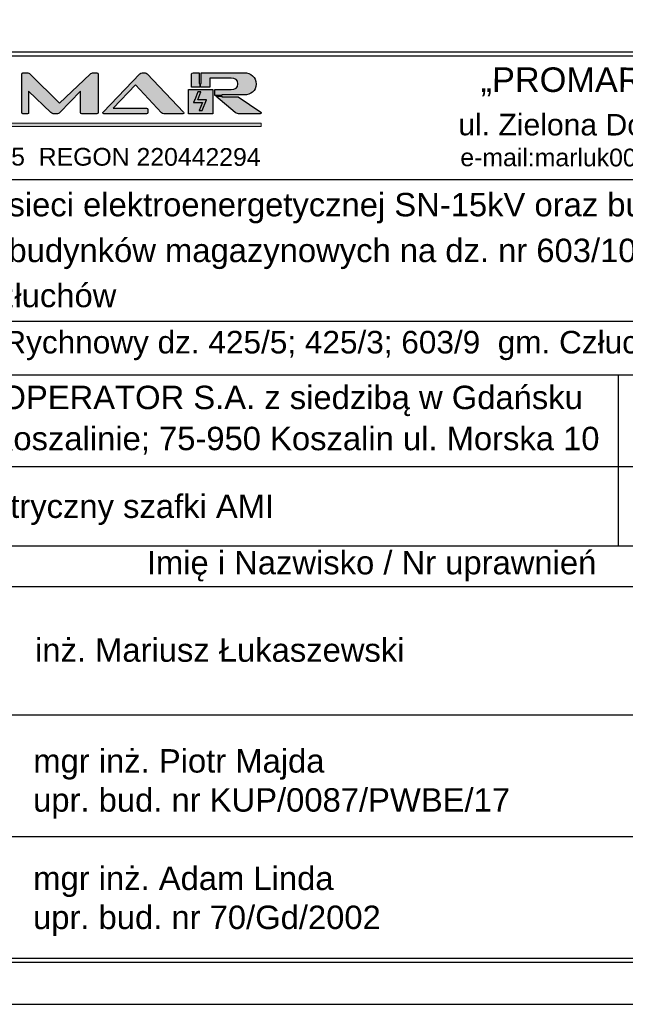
# Model space of a CAD drawing. Header units: millimetres. Extents: x -2674 to -2269, y -551 to -111.
# Tile 3 of 5: x -2397 to -2338, y -398 to -302. Entities that reach past the tile are written whole.
import ezdxf
from ezdxf.enums import TextEntityAlignment as Align

# ---------------------------------------------------------------- set-up
doc = ezdxf.new("R2010")
doc.units = ezdxf.units.MM
doc.layers.add('logo', color=7, linetype='Continuous', lineweight=0)
doc.layers.add('rzutnie', color=3, linetype='Continuous', plot=False)
doc.styles.add('ARIAL', font='arial.ttf', dxfattribs={"height": 25})
doc.styles.get("Standard").update_dxf_attribs({"font": 'arial.ttf'})

# ---------------------------------------------------------------- blocks, each defined once
blk = doc.blocks.new('Block_2')
at = {"layer": 'logo', "true_color": 0xaed800, "transparency": 33554687}
h = blk.add_hatch(color=62, dxfattribs=at)
h.dxf.hatch_style = 2
edge = h.paths.add_edge_path()
edge.add_spline(control_points=[(-2069.6, -128.6), (-2069.7, -128.4), (-2069.9, -128.3), (-2070.1, -128.1), (-2069.9, -128), (-2069.8, -127.8), (-2069.7, -127.7), (-2065.6, -123.3), (-2061.3, -118.7), (-2056.5, -113.5), (-2055.7, -123.3), (-2054.4, -141), (-2054.2, -143.6), (-2054.2, -143.6), (-2054.5, -143.6), (-2054.5, -143.6), (-2056.3, -141.8), (-2065.1, -133.3), (-2069.6, -128.6)], knot_values=[0, 0, 0, 0, 1, 1, 1, 2, 2, 2, 3, 3, 3, 4, 4, 4, 5, 5, 5, 6, 6, 6, 6], degree=3, periodic=0)
edge = h.paths.add_edge_path()
edge.add_spline(control_points=[(-2094.2, -143.6), (-2094.2, -143.6), (-2091.9, -113.5), (-2091.9, -113.5), (-2091.9, -113.5), (-2082.6, -123.5), (-2078.4, -128.1), (-2082.6, -132.4), (-2092, -141.7), (-2093.8, -143.6), (-2093.8, -143.6), (-2094.2, -143.6), (-2094.2, -143.6)], knot_values=[0, 0, 0, 0, 1, 1, 1, 2, 2, 2, 3, 3, 3, 4, 4, 4, 4], degree=3, periodic=1)
edge = h.paths.add_edge_path()
edge.add_spline(control_points=[(-2088.2, -67.2), (-2084.3, -72.6), (-2080.8, -77.2), (-2077.4, -81.9), (-2077.2, -82.3), (-2077.2, -83.1), (-2077.5, -83.5), (-2081.7, -89.2), (-2090.8, -101.5), (-2090.8, -101.5), (-2090.8, -101.5), (-2089.1, -79), (-2088.2, -67.2)], knot_values=[0, 0, 0, 0, 1, 1, 1, 2, 2, 2, 3, 3, 3, 4, 4, 4, 4], degree=3, periodic=0)
edge = h.paths.add_edge_path()
edge.add_spline(control_points=[(-2084.6, -20.2), (-2084.6, -20.2), (-2083.7, -21.7), (-2082.6, -23.7), (-2080.8, -26.8), (-2078.5, -31), (-2077.4, -33), (-2077, -33.7), (-2077, -34.8), (-2077.3, -35.4), (-2078.1, -36.9), (-2079.3, -38.8), (-2080.4, -40.8), (-2083.5, -45.9), (-2087, -51.4), (-2087, -51.4), (-2087, -51.4), (-2084.6, -20.2), (-2084.6, -20.2)], knot_values=[0, 0, 0, 0, 1, 1, 1, 2, 2, 2, 3, 3, 3, 4, 4, 4, 5, 5, 5, 6, 6, 6, 6], degree=3, periodic=1)
edge = h.paths.add_edge_path()
edge.add_spline(control_points=[(-2067.4, -17.9), (-2067.4, -17.9), (-2071.8, -25.7), (-2074.2, -29.9), (-2076.5, -25.8), (-2080.9, -17.9), (-2080.9, -17.9), (-2080.9, -17.9), (-2067.4, -17.9), (-2067.4, -17.9)], knot_values=[0, 0, 0, 0, 1, 1, 1, 2, 2, 2, 3, 3, 3, 3], degree=3, periodic=1)
edge = h.paths.add_edge_path()
edge.add_spline(control_points=[(-2061.3, -51.4), (-2061.3, -51.4), (-2068.9, -39.5), (-2070.7, -36), (-2071.1, -35.2), (-2071.4, -34), (-2071.1, -33.4), (-2069, -29.3), (-2063.8, -20.1), (-2063.8, -20.1), (-2063.8, -20.1), (-2061.3, -51.4), (-2061.3, -51.4)], knot_values=[0, 0, 0, 0, 1, 1, 1, 2, 2, 2, 3, 3, 3, 4, 4, 4, 4], degree=3, periodic=1)
edge = h.paths.add_edge_path()
edge.add_spline(control_points=[(-2086.2, -60.2), (-2084, -56.1), (-2081.8, -52.2), (-2079.5, -48.2), (-2077.8, -45.1), (-2076, -41.9), (-2074.2, -38.7), (-2070, -46), (-2066.2, -52.9), (-2062.1, -60.2), (-2067.5, -60.2), (-2072.8, -60.2), (-2078, -60.2), (-2080.7, -60.2), (-2083.5, -60.2), (-2086.2, -60.2)], knot_values=[0, 0, 0, 0, 1, 1, 1, 2, 2, 2, 3, 3, 3, 4, 4, 4, 5, 5, 5, 5], degree=3, periodic=0)
edge = h.paths.add_edge_path()
edge.add_spline(control_points=[(-2077.5, -64.8), (-2072.9, -64.8), (-2068.4, -64.8), (-2063.7, -64.8), (-2067.2, -69.6), (-2070.5, -74.1), (-2074.2, -79), (-2074.8, -78.2), (-2075.4, -77.3), (-2076, -76.5), (-2078.9, -72.6), (-2081.7, -68.8), (-2084.7, -64.8), (-2082.2, -64.8), (-2079.9, -64.8), (-2077.5, -64.8)], knot_values=[0, 0, 0, 0, 1, 1, 1, 2, 2, 2, 3, 3, 3, 4, 4, 4, 5, 5, 5, 5], degree=3, periodic=0)
edge = h.paths.add_edge_path()
edge.add_spline(control_points=[(-2072.3, -106.6), (-2077.9, -106.6), (-2083.5, -106.6), (-2089.3, -106.6), (-2084.4, -100), (-2079.7, -93.6), (-2074.7, -87), (-2074.5, -86.7), (-2074.4, -86.5), (-2074.2, -86.2), (-2069, -93.1), (-2064.2, -99.7), (-2059.1, -106.6), (-2063.6, -106.6), (-2067.9, -106.6), (-2072.3, -106.6)], knot_values=[0, 0, 0, 0, 1, 1, 1, 2, 2, 2, 3, 3, 3, 4, 4, 4, 5, 5, 5, 5], degree=3, periodic=0)
edge = h.paths.add_edge_path()
edge.add_spline(control_points=[(-2074.2, -124.4), (-2078.4, -120), (-2082.7, -115.4), (-2086.7, -111), (-2081.9, -111), (-2076.8, -111), (-2071.8, -111), (-2068.3, -111), (-2064.8, -111), (-2061.4, -111), (-2064.3, -114.1), (-2067.4, -117.3), (-2070.6, -120.6), (-2071.8, -121.9), (-2073, -123.1), (-2074.2, -124.4)], knot_values=[0, 0, 0, 0, 1, 1, 1, 2, 2, 2, 3, 3, 3, 4, 4, 4, 5, 5, 5, 5], degree=3, periodic=0)
edge = h.paths.add_edge_path()
edge.add_spline(control_points=[(-2067.7, -143.6), (-2067.7, -143.6), (-2085.9, -143.6), (-2085.9, -143.6), (-2082.1, -139.5), (-2078.2, -135.3), (-2074.1, -130.9), (-2072.2, -132.9), (-2070.4, -134.9), (-2068.6, -136.9), (-2066.4, -139.1), (-2064.4, -141.4), (-2062.3, -143.6), (-2062.3, -143.6), (-2067.7, -143.6), (-2067.7, -143.6)], knot_values=[0, 0, 0, 0, 1, 1, 1, 2, 2, 2, 3, 3, 3, 4, 4, 4, 5, 5, 5, 5], degree=3, periodic=1)
edge = h.paths.add_edge_path()
edge.add_spline(control_points=[(-2060.1, -67.2), (-2060.1, -67.2), (-2057.4, -101.5), (-2057.4, -101.5), (-2057.4, -101.5), (-2065.1, -91.2), (-2068.6, -86.5), (-2071.5, -82.6), (-2071.5, -82.6), (-2068.5, -78.6), (-2065.9, -75.1), (-2060.1, -67.2), (-2060.1, -67.2)], knot_values=[0, 0, 0, 0, 1, 1, 1, 2, 2, 2, 3, 3, 3, 4, 4, 4, 4], degree=3, periodic=1)
edge = h.paths.add_edge_path()
edge.add_spline(control_points=[(-2041.9, -143.6), (-2041.9, -143.6), (-2050, -143.6), (-2050, -143.6), (-2051.3, -124.9), (-2052.8, -106.3), (-2054.3, -87.7), (-2056.1, -64), (-2060.3, -12), (-2060.3, -12), (-2060.3, -12), (-2084, -12), (-2084, -12), (-2084, -12), (-2087.6, -12), (-2087.6, -12), (-2087.6, -12), (-2093.3, -78.3), (-2095.6, -107.3), (-2096.5, -119.4), (-2097.5, -131.5), (-2098.4, -143.6), (-2098.4, -143.6), (-2107.8, -143.6), (-2107.8, -143.6), (-2107.8, -143.6), (-2107.8, -151.8), (-2107.8, -151.8), (-2107.8, -151.8), (-2107.5, -151.8), (-2107.5, -151.8), (-2107.5, -151.9), (-2107.5, -151.9), (-2107.5, -151.9), (-2085.2, -151.9), (-2063.1, -151.9), (-2040.8, -151.9), (-2040.8, -151.9), (-2040.8, -151.9), (-2040.8, -151.8), (-2040.8, -151.8), (-906, -151.8), (-906, -151.8), (-906, -151.8), (-906, -143.6), (-906, -143.6), (-906, -143.6), (-2041.9, -143.6), (-2041.9, -143.6)], knot_values=[0, 0, 0, 0, 1, 1, 1, 2, 2, 2, 3, 3, 3, 4, 4, 4, 5, 5, 5, 6, 6, 6, 7, 7, 7, 8, 8, 8, 9, 9, 9, 10, 10, 10, 11, 11, 11, 12, 12, 12, 13, 13, 13, 14, 14, 14, 15, 15, 15, 16, 16, 16, 16], degree=3, periodic=1)
h = blk.add_hatch(color=62, dxfattribs=at)
h.dxf.hatch_style = 2
edge = h.paths.add_edge_path()
edge.add_spline(control_points=[(-1650.1, -57.4), (-1645.4, -57.4), (-1641.6, -60.9), (-1641.6, -65.7), (-1641.6, -70.6), (-1645.4, -74.2), (-1650.1, -74.2), (-1654.8, -74.2), (-1658.5, -70.6), (-1658.5, -65.7), (-1658.5, -60.9), (-1654.8, -57.4), (-1650.1, -57.4)], knot_values=[0, 0, 0, 0, 1, 1, 1, 2, 2, 2, 3, 3, 3, 4, 4, 4, 4], degree=3, periodic=0)
edge = h.paths.add_edge_path()
edge.add_spline(control_points=[(-1600, -57.4), (-1595.3, -57.4), (-1591.5, -60.9), (-1591.5, -65.7), (-1591.5, -70.6), (-1595.3, -74.2), (-1600, -74.2), (-1604.7, -74.2), (-1608.4, -70.6), (-1608.4, -65.7), (-1608.4, -60.9), (-1604.7, -57.4), (-1600, -57.4)], knot_values=[0, 0, 0, 0, 1, 1, 1, 2, 2, 2, 3, 3, 3, 4, 4, 4, 4], degree=3, periodic=0)
edge = h.paths.add_edge_path()
edge.add_spline(control_points=[(-1644.5, -118.7), (-1641, -119.8), (-1637.2, -120.6), (-1633.3, -121.1), (-1633.3, -121.1), (-1633.3, -108.7), (-1633.3, -108.7), (-1633.3, -108.7), (-1616.3, -108.7), (-1616.3, -108.7), (-1616.3, -108.7), (-1616.3, -121.1), (-1616.3, -121.1), (-1612.4, -120.6), (-1608.7, -119.8), (-1605.1, -118.7), (-1581.8, -111.5), (-1566.1, -91.4), (-1566.1, -65.7), (-1566.1, -39.2), (-1583, -18.6), (-1607.8, -12.2), (-1610.5, -11.4), (-1613.4, -10.9), (-1616.3, -10.5), (-1616.3, -10.5), (-1616.3, -22.9), (-1616.3, -22.9), (-1616.3, -22.9), (-1633.3, -22.9), (-1633.3, -22.9), (-1633.3, -22.9), (-1633.3, -10.5), (-1633.3, -10.5), (-1636.3, -10.9), (-1639.1, -11.4), (-1641.9, -12.2), (-1666.7, -18.6), (-1683.6, -39.2), (-1683.6, -65.7), (-1683.6, -91.4), (-1667.9, -111.5), (-1644.5, -118.7)], knot_values=[0, 0, 0, 0, 1, 1, 1, 2, 2, 2, 3, 3, 3, 4, 4, 4, 5, 5, 5, 6, 6, 6, 7, 7, 7, 8, 8, 8, 9, 9, 9, 10, 10, 10, 11, 11, 11, 12, 12, 12, 13, 13, 13, 14, 14, 14, 14], degree=3, periodic=0)
h = blk.add_hatch(color=62, dxfattribs=at)
h.dxf.hatch_style = 2
h.paths.add_polyline_path([(-1066.7, -110.4), (-1058.7, -110.4), (-1047.6, -82.6), (-1070.3, -82.6), (-1062.1, -62), (-1070.1, -62), (-1078.2, -82.4), (-1078.3, -82.4), (-1081.2, -90), (-1058.5, -90)])
at = {"layer": 'logo'}
blk.add_lwpolyline([(-1066.7, -110.4), (-1058.7, -110.4), (-1047.6, -82.6), (-1070.3, -82.6), (-1062.1, -62), (-1070.1, -62), (-1078.2, -82.4), (-1078.3, -82.4), (-1081.2, -90), (-1058.5, -90)], close=True, dxfattribs=at)
for points, knots in [([(-2041.9, -143.6), (-2041.9, -143.6), (-2050, -143.6), (-2050, -143.6), (-2051.3, -124.9), (-2052.8, -106.3), (-2054.3, -87.7), (-2056.1, -64), (-2060.3, -12), (-2060.3, -12), (-2060.3, -12), (-2084, -12), (-2084, -12), (-2084, -12), (-2087.6, -12), (-2087.6, -12), (-2087.6, -12), (-2093.3, -78.3), (-2095.6, -107.3), (-2096.5, -119.4), (-2097.5, -131.5), (-2098.4, -143.6), (-2098.4, -143.6), (-2107.8, -143.6), (-2107.8, -143.6), (-2107.8, -143.6), (-2107.8, -151.8), (-2107.8, -151.8), (-2107.8, -151.8), (-2107.5, -151.8), (-2107.5, -151.8), (-2107.5, -151.9), (-2107.5, -151.9), (-2107.5, -151.9), (-2085.2, -151.9), (-2063.1, -151.9), (-2040.8, -151.9), (-2040.8, -151.9), (-2040.8, -151.9), (-2040.8, -151.8), (-2040.8, -151.8), (-906, -151.8), (-906, -151.8), (-906, -151.8), (-906, -143.6), (-906, -143.6), (-906, -143.6), (-2041.9, -143.6), (-2041.9, -143.6)], [0, 0, 0, 0, 1, 1, 1, 2, 2, 2, 3, 3, 3, 4, 4, 4, 5, 5, 5, 6, 6, 6, 7, 7, 7, 8, 8, 8, 9, 9, 9, 10, 10, 10, 11, 11, 11, 12, 12, 12, 13, 13, 13, 14, 14, 14, 15, 15, 15, 16, 16, 16, 16]), ([(-2084.6, -20.2), (-2084.6, -20.2), (-2083.7, -21.7), (-2082.6, -23.7), (-2080.8, -26.8), (-2078.5, -31), (-2077.4, -33), (-2077, -33.7), (-2077, -34.8), (-2077.3, -35.4), (-2078.1, -36.9), (-2079.3, -38.8), (-2080.4, -40.8), (-2083.5, -45.9), (-2087, -51.4), (-2087, -51.4), (-2087, -51.4), (-2084.6, -20.2), (-2084.6, -20.2)], [0, 0, 0, 0, 1, 1, 1, 2, 2, 2, 3, 3, 3, 4, 4, 4, 5, 5, 5, 6, 6, 6, 6]), ([(-2067.4, -17.9), (-2067.4, -17.9), (-2071.8, -25.7), (-2074.2, -29.9), (-2076.5, -25.8), (-2080.9, -17.9), (-2080.9, -17.9), (-2080.9, -17.9), (-2067.4, -17.9), (-2067.4, -17.9)], [0, 0, 0, 0, 1, 1, 1, 2, 2, 2, 3, 3, 3, 3]), ([(-2061.3, -51.4), (-2061.3, -51.4), (-2068.9, -39.5), (-2070.7, -36), (-2071.1, -35.2), (-2071.4, -34), (-2071.1, -33.4), (-2069, -29.3), (-2063.8, -20.1), (-2063.8, -20.1), (-2063.8, -20.1), (-2061.3, -51.4), (-2061.3, -51.4)], [0, 0, 0, 0, 1, 1, 1, 2, 2, 2, 3, 3, 3, 4, 4, 4, 4]), ([(-1644.5, -118.7), (-1641, -119.8), (-1637.2, -120.6), (-1633.3, -121.1), (-1633.3, -121.1), (-1633.3, -108.7), (-1633.3, -108.7), (-1633.3, -108.7), (-1616.3, -108.7), (-1616.3, -108.7), (-1616.3, -108.7), (-1616.3, -121.1), (-1616.3, -121.1), (-1612.4, -120.6), (-1608.7, -119.8), (-1605.1, -118.7), (-1581.8, -111.5), (-1566.1, -91.4), (-1566.1, -65.7), (-1566.1, -39.2), (-1583, -18.6), (-1607.8, -12.2), (-1610.5, -11.4), (-1613.4, -10.9), (-1616.3, -10.5), (-1616.3, -10.5), (-1616.3, -22.9), (-1616.3, -22.9), (-1616.3, -22.9), (-1633.3, -22.9), (-1633.3, -22.9), (-1633.3, -22.9), (-1633.3, -10.5), (-1633.3, -10.5), (-1636.3, -10.9), (-1639.1, -11.4), (-1641.9, -12.2), (-1666.7, -18.6), (-1683.6, -39.2), (-1683.6, -65.7), (-1683.6, -91.4), (-1667.9, -111.5), (-1644.5, -118.7)], [0, 0, 0, 0, 1, 1, 1, 2, 2, 2, 3, 3, 3, 4, 4, 4, 5, 5, 5, 6, 6, 6, 7, 7, 7, 8, 8, 8, 9, 9, 9, 10, 10, 10, 11, 11, 11, 12, 12, 12, 13, 13, 13, 14, 14, 14, 14]), ([(-2086.2, -60.2), (-2084, -56.1), (-2081.8, -52.2), (-2079.5, -48.2), (-2077.8, -45.1), (-2076, -41.9), (-2074.2, -38.7), (-2070, -46), (-2066.2, -52.9), (-2062.1, -60.2), (-2067.5, -60.2), (-2072.8, -60.2), (-2078, -60.2), (-2080.7, -60.2), (-2083.5, -60.2), (-2086.2, -60.2)], [0, 0, 0, 0, 1, 1, 1, 2, 2, 2, 3, 3, 3, 4, 4, 4, 5, 5, 5, 5]), ([(-2088.2, -67.2), (-2084.3, -72.6), (-2080.8, -77.2), (-2077.4, -81.9), (-2077.2, -82.3), (-2077.2, -83.1), (-2077.5, -83.5), (-2081.7, -89.2), (-2090.8, -101.5), (-2090.8, -101.5), (-2090.8, -101.5), (-2089.1, -79), (-2088.2, -67.2)], [0, 0, 0, 0, 1, 1, 1, 2, 2, 2, 3, 3, 3, 4, 4, 4, 4]), ([(-2077.5, -64.8), (-2072.9, -64.8), (-2068.4, -64.8), (-2063.7, -64.8), (-2067.2, -69.6), (-2070.5, -74.1), (-2074.2, -79), (-2074.8, -78.2), (-2075.4, -77.3), (-2076, -76.5), (-2078.9, -72.6), (-2081.7, -68.8), (-2084.7, -64.8), (-2082.2, -64.8), (-2079.9, -64.8), (-2077.5, -64.8)], [0, 0, 0, 0, 1, 1, 1, 2, 2, 2, 3, 3, 3, 4, 4, 4, 5, 5, 5, 5]), ([(-2060.1, -67.2), (-2060.1, -67.2), (-2057.4, -101.5), (-2057.4, -101.5), (-2057.4, -101.5), (-2065.1, -91.2), (-2068.6, -86.5), (-2071.5, -82.6), (-2071.5, -82.6), (-2068.5, -78.6), (-2065.9, -75.1), (-2060.1, -67.2), (-2060.1, -67.2)], [0, 0, 0, 0, 1, 1, 1, 2, 2, 2, 3, 3, 3, 4, 4, 4, 4]), ([(-1650.1, -57.4), (-1645.4, -57.4), (-1641.6, -60.9), (-1641.6, -65.7), (-1641.6, -70.6), (-1645.4, -74.2), (-1650.1, -74.2), (-1654.8, -74.2), (-1658.5, -70.6), (-1658.5, -65.7), (-1658.5, -60.9), (-1654.8, -57.4), (-1650.1, -57.4)], [0, 0, 0, 0, 1, 1, 1, 2, 2, 2, 3, 3, 3, 4, 4, 4, 4]), ([(-1600, -57.4), (-1595.3, -57.4), (-1591.5, -60.9), (-1591.5, -65.7), (-1591.5, -70.6), (-1595.3, -74.2), (-1600, -74.2), (-1604.7, -74.2), (-1608.4, -70.6), (-1608.4, -65.7), (-1608.4, -60.9), (-1604.7, -57.4), (-1600, -57.4)], [0, 0, 0, 0, 1, 1, 1, 2, 2, 2, 3, 3, 3, 4, 4, 4, 4]), ([(-2072.3, -106.6), (-2077.9, -106.6), (-2083.5, -106.6), (-2089.3, -106.6), (-2084.4, -100), (-2079.7, -93.6), (-2074.7, -87), (-2074.5, -86.7), (-2074.4, -86.5), (-2074.2, -86.2), (-2069, -93.1), (-2064.2, -99.7), (-2059.1, -106.6), (-2063.6, -106.6), (-2067.9, -106.6), (-2072.3, -106.6)], [0, 0, 0, 0, 1, 1, 1, 2, 2, 2, 3, 3, 3, 4, 4, 4, 5, 5, 5, 5]), ([(-2094.2, -143.6), (-2094.2, -143.6), (-2091.9, -113.5), (-2091.9, -113.5), (-2091.9, -113.5), (-2082.6, -123.5), (-2078.4, -128.1), (-2082.6, -132.4), (-2092, -141.7), (-2093.8, -143.6), (-2093.8, -143.6), (-2094.2, -143.6), (-2094.2, -143.6)], [0, 0, 0, 0, 1, 1, 1, 2, 2, 2, 3, 3, 3, 4, 4, 4, 4]), ([(-2074.2, -124.4), (-2078.4, -120), (-2082.7, -115.4), (-2086.7, -111), (-2081.9, -111), (-2076.8, -111), (-2071.8, -111), (-2068.3, -111), (-2064.8, -111), (-2061.4, -111), (-2064.3, -114.1), (-2067.4, -117.3), (-2070.6, -120.6), (-2071.8, -121.9), (-2073, -123.1), (-2074.2, -124.4)], [0, 0, 0, 0, 1, 1, 1, 2, 2, 2, 3, 3, 3, 4, 4, 4, 5, 5, 5, 5]), ([(-2069.6, -128.6), (-2069.7, -128.4), (-2069.9, -128.3), (-2070.1, -128.1), (-2069.9, -128), (-2069.8, -127.8), (-2069.7, -127.7), (-2065.6, -123.3), (-2061.3, -118.7), (-2056.5, -113.5), (-2055.7, -123.3), (-2054.4, -141), (-2054.2, -143.6), (-2054.2, -143.6), (-2054.5, -143.6), (-2054.5, -143.6), (-2056.3, -141.8), (-2065.1, -133.3), (-2069.6, -128.6)], [0, 0, 0, 0, 1, 1, 1, 2, 2, 2, 3, 3, 3, 4, 4, 4, 5, 5, 5, 6, 6, 6, 6]), ([(-2067.7, -143.6), (-2067.7, -143.6), (-2085.9, -143.6), (-2085.9, -143.6), (-2082.1, -139.5), (-2078.2, -135.3), (-2074.1, -130.9), (-2072.2, -132.9), (-2070.4, -134.9), (-2068.6, -136.9), (-2066.4, -139.1), (-2064.4, -141.4), (-2062.3, -143.6), (-2062.3, -143.6), (-2067.7, -143.6), (-2067.7, -143.6)], [0, 0, 0, 0, 1, 1, 1, 2, 2, 2, 3, 3, 3, 4, 4, 4, 5, 5, 5, 5])]:
    blk.add_open_spline(points, degree=3, knots=knots, dxfattribs=at)

msp = doc.modelspace()

# ---------------------------------------------------------------- hatches: boundary and pattern name
at = {"true_color": 0x151616, "transparency": 33554687}
h = msp.add_hatch(color=250, dxfattribs=at)
h.dxf.hatch_style = 2
edge = h.paths.add_edge_path()
edge.add_spline(control_points=[(-2389.3, -307.389), (-2389.3, -307.389), (-2389.629, -307.389), (-2389.629, -307.389), (-2389.747, -307.389), (-2389.864, -307.424), (-2389.964, -307.518), (-2389.964, -307.518), (-2392.949, -310.357), (-2392.949, -310.357), (-2392.949, -310.357), (-2395.793, -307.518), (-2395.793, -307.518), (-2395.887, -307.43), (-2395.993, -307.389), (-2396.098, -307.389), (-2396.098, -307.389), (-2396.498, -307.389), (-2396.498, -307.389), (-2396.574, -307.389), (-2396.615, -307.43), (-2396.615, -307.513), (-2396.615, -307.513), (-2396.615, -311.279), (-2396.615, -311.279), (-2396.615, -311.355), (-2396.58, -311.397), (-2396.498, -311.397), (-2396.498, -311.397), (-2396.063, -311.397), (-2396.063, -311.397), (-2395.987, -311.397), (-2395.946, -311.355), (-2395.946, -311.279), (-2395.946, -311.279), (-2395.946, -309.199), (-2395.946, -309.199), (-2395.946, -309.199), (-2393.772, -311.279), (-2393.772, -311.279), (-2393.672, -311.373), (-2393.566, -311.397), (-2393.472, -311.397), (-2393.472, -311.397), (-2393.196, -311.397), (-2393.196, -311.397), (-2393.102, -311.397), (-2392.996, -311.373), (-2392.908, -311.279), (-2392.908, -311.279), (-2390.892, -309.199), (-2390.892, -309.199), (-2390.892, -309.199), (-2390.892, -311.279), (-2390.892, -311.279), (-2390.892, -311.355), (-2390.851, -311.397), (-2390.769, -311.397), (-2390.769, -311.397), (-2389.3, -311.397), (-2389.3, -311.397), (-2389.212, -311.397), (-2389.171, -311.355), (-2389.171, -311.279), (-2389.171, -311.279), (-2389.171, -307.513), (-2389.171, -307.513), (-2389.171, -307.43), (-2389.212, -307.389), (-2389.3, -307.389)], knot_values=[0, 0, 0, 0, 1, 1, 1, 2, 2, 2, 3, 3, 3, 4, 4, 4, 5, 5, 5, 6, 6, 6, 7, 7, 7, 8, 8, 8, 9, 9, 9, 10, 10, 10, 11, 11, 11, 12, 12, 12, 13, 13, 13, 14, 14, 14, 15, 15, 15, 16, 16, 16, 17, 17, 17, 18, 18, 18, 19, 19, 19, 20, 20, 20, 21, 21, 21, 22, 22, 22, 23, 23, 23, 23], degree=3, periodic=0)
h = msp.add_hatch(color=250, dxfattribs=at)
h.dxf.hatch_style = 2
edge = h.paths.add_edge_path()
edge.add_spline(control_points=[(-2384.384, -307.489), (-2384.448, -307.424), (-2384.513, -307.389), (-2384.607, -307.389), (-2384.607, -307.389), (-2384.895, -307.389), (-2384.895, -307.389), (-2384.977, -307.389), (-2385.048, -307.424), (-2385.112, -307.489), (-2385.112, -307.489), (-2388.685, -311.22), (-2388.685, -311.22), (-2388.72, -311.25), (-2388.726, -311.285), (-2388.726, -311.308), (-2388.726, -311.361), (-2388.685, -311.397), (-2388.626, -311.397), (-2388.626, -311.397), (-2384.454, -311.397), (-2384.454, -311.397), (-2384.372, -311.397), (-2384.331, -311.355), (-2384.331, -311.279), (-2384.331, -311.279), (-2384.331, -310.979), (-2384.331, -310.979), (-2384.331, -310.891), (-2384.372, -310.85), (-2384.454, -310.85), (-2384.454, -310.85), (-2387.698, -310.85), (-2387.698, -310.85), (-2387.698, -310.85), (-2385.541, -308.564), (-2385.541, -308.564), (-2385.541, -308.564), (-2383.003, -311.297), (-2383.003, -311.297), (-2382.938, -311.367), (-2382.868, -311.397), (-2382.762, -311.397), (-2382.762, -311.397), (-2380.905, -311.397), (-2380.905, -311.397), (-2380.835, -311.397), (-2380.799, -311.367), (-2380.799, -311.326), (-2380.799, -311.297), (-2380.811, -311.267), (-2380.841, -311.232), (-2380.841, -311.232), (-2384.384, -307.489), (-2384.384, -307.489)], knot_values=[0, 0, 0, 0, 1, 1, 1, 2, 2, 2, 3, 3, 3, 4, 4, 4, 5, 5, 5, 6, 6, 6, 7, 7, 7, 8, 8, 8, 9, 9, 9, 10, 10, 10, 11, 11, 11, 12, 12, 12, 13, 13, 13, 14, 14, 14, 15, 15, 15, 16, 16, 16, 17, 17, 17, 18, 18, 18, 18], degree=3, periodic=0)
h = msp.add_hatch(color=250, dxfattribs=at)
h.dxf.hatch_style = 2
edge = h.paths.add_edge_path()
edge.add_spline(control_points=[(-2379.258, -308.737), (-2379.258, -308.737), (-2379.258, -308.447), (-2379.258, -308.447), (-2379.258, -308.447), (-2379.317, -308.447), (-2379.317, -308.447), (-2379.317, -308.447), (-2379.317, -308.235), (-2379.317, -308.235), (-2379.317, -308.235), (-2379.317, -307.389), (-2379.317, -307.389), (-2379.317, -307.389), (-2379.922, -307.389), (-2379.922, -307.389), (-2380.027, -307.389), (-2380.074, -307.442), (-2380.074, -307.542), (-2380.074, -307.542), (-2380.074, -308.798), (-2380.074, -308.798), (-2380.074, -308.798), (-2379.258, -308.798), (-2379.258, -308.798), (-2379.258, -308.798), (-2379.258, -308.737), (-2379.258, -308.737)], knot_values=[0, 0, 0, 0, 1, 1, 1, 2, 2, 2, 3, 3, 3, 4, 4, 4, 5, 5, 5, 6, 6, 6, 7, 7, 7, 8, 8, 8, 9, 9, 9, 9], degree=3, periodic=1)
h = msp.add_hatch(color=250, dxfattribs=at)
h.dxf.hatch_style = 2
edge = h.paths.add_edge_path()
edge.add_spline(control_points=[(-2377.13, -309.546), (-2377.13, -309.546), (-2375.796, -309.546), (-2375.796, -309.546), (-2375.796, -309.546), (-2375.797, -309.546), (-2375.797, -309.546), (-2375.797, -309.546), (-2374.98, -309.546), (-2374.98, -309.546), (-2374.293, -309.546), (-2373.781, -309.175), (-2373.781, -308.488), (-2373.781, -307.795), (-2374.293, -307.389), (-2374.98, -307.389), (-2374.98, -307.389), (-2379.142, -307.389), (-2379.142, -307.389), (-2379.142, -307.389), (-2379.142, -308.235), (-2379.142, -308.235), (-2379.142, -308.235), (-2379.142, -308.447), (-2379.142, -308.447), (-2379.142, -308.447), (-2379.201, -308.447), (-2379.201, -308.447), (-2379.201, -308.447), (-2379.201, -308.737), (-2379.201, -308.737), (-2379.201, -308.737), (-2379.201, -308.798), (-2379.201, -308.798), (-2379.201, -308.798), (-2378.3, -308.798), (-2378.3, -308.798), (-2378.3, -308.798), (-2378.3, -307.93), (-2378.3, -307.93), (-2378.3, -307.93), (-2376.22, -307.93), (-2376.22, -307.93), (-2375.803, -307.93), (-2375.562, -308.065), (-2375.562, -308.464), (-2375.562, -308.87), (-2375.803, -309.017), (-2376.214, -309.017), (-2376.214, -309.017), (-2377.783, -309.017), (-2377.783, -309.017), (-2377.785, -309.017), (-2377.786, -309.017), (-2377.787, -309.017), (-2377.787, -309.017), (-2377.787, -309.02), (-2377.787, -309.02), (-2377.787, -309.02), (-2377.787, -309.601), (-2377.787, -309.601), (-2377.786, -309.602), (-2377.785, -309.604), (-2377.783, -309.605), (-2377.783, -309.605), (-2377.13, -309.605), (-2377.13, -309.605), (-2377.13, -309.605), (-2377.13, -309.546), (-2377.13, -309.546)], knot_values=[0, 0, 0, 0, 1, 1, 1, 2, 2, 2, 3, 3, 3, 4, 4, 4, 5, 5, 5, 6, 6, 6, 7, 7, 7, 8, 8, 8, 9, 9, 9, 10, 10, 10, 11, 11, 11, 12, 12, 12, 13, 13, 13, 14, 14, 14, 15, 15, 15, 16, 16, 16, 17, 17, 17, 18, 18, 18, 19, 19, 19, 20, 20, 20, 21, 21, 21, 22, 22, 22, 23, 23, 23, 23], degree=3, periodic=1)
h = msp.add_hatch(color=250, dxfattribs=at)
h.dxf.hatch_style = 2
edge = h.paths.add_edge_path()
edge.add_spline(control_points=[(-2379.758, -310.012), (-2379.758, -310.012), (-2379.757, -310.013), (-2379.757, -310.013), (-2379.757, -310.013), (-2379.451, -309.248), (-2379.451, -309.248), (-2379.451, -309.248), (-2379.151, -309.248), (-2379.151, -309.248), (-2379.151, -309.248), (-2379.46, -310.02), (-2379.46, -310.02), (-2379.46, -310.02), (-2378.606, -310.02), (-2378.606, -310.02), (-2378.606, -310.02), (-2379.025, -311.064), (-2379.025, -311.064), (-2379.025, -311.064), (-2379.324, -311.064), (-2379.324, -311.064), (-2379.324, -311.064), (-2379.018, -310.298), (-2379.018, -310.298), (-2379.018, -310.298), (-2379.868, -310.298), (-2379.868, -310.298), (-2379.868, -310.298), (-2379.758, -310.012), (-2379.758, -310.012)], knot_values=[0, 0, 0, 0, 1, 1, 1, 2, 2, 2, 3, 3, 3, 4, 4, 4, 5, 5, 5, 6, 6, 6, 7, 7, 7, 8, 8, 8, 9, 9, 9, 10, 10, 10, 10], degree=3, periodic=1)
edge = h.paths.add_edge_path()
edge.add_spline(control_points=[(-2380.382, -311.393), (-2380.382, -311.393), (-2378.009, -311.393), (-2378.009, -311.393), (-2378.009, -311.393), (-2378.009, -309.02), (-2378.009, -309.02), (-2378.009, -309.02), (-2380.382, -309.02), (-2380.382, -309.02), (-2380.382, -309.02), (-2380.382, -311.393), (-2380.382, -311.393)], knot_values=[0, 0, 0, 0, 1, 1, 1, 2, 2, 2, 3, 3, 3, 4, 4, 4, 4], degree=3, periodic=1)
h = msp.add_hatch(color=250, dxfattribs=at)
h.dxf.hatch_style = 2
edge = h.paths.add_edge_path()
edge.add_spline(control_points=[(-2373.329, -311.238), (-2373.329, -311.238), (-2375.541, -309.721), (-2375.541, -309.721), (-2375.541, -309.721), (-2377.13, -309.721), (-2377.13, -309.721), (-2377.13, -309.721), (-2377.13, -309.662), (-2377.13, -309.662), (-2377.13, -309.662), (-2377.717, -309.662), (-2377.717, -309.662), (-2377.717, -309.662), (-2375.833, -311.267), (-2375.833, -311.267), (-2375.681, -311.379), (-2375.551, -311.397), (-2375.334, -311.397), (-2375.334, -311.397), (-2373.376, -311.397), (-2373.376, -311.397), (-2373.311, -311.397), (-2373.288, -311.355), (-2373.288, -311.32), (-2373.288, -311.297), (-2373.305, -311.261), (-2373.329, -311.238)], knot_values=[0, 0, 0, 0, 1, 1, 1, 2, 2, 2, 3, 3, 3, 4, 4, 4, 5, 5, 5, 6, 6, 6, 7, 7, 7, 8, 8, 8, 9, 9, 9, 9], degree=3, periodic=0)

# ---------------------------------------------------------------- linework, layer by layer
at = {"color": 7}
for p, q in [((-2427.372, -305.353), (-2272.458, -305.353)), ((-2427.372, -305.353), (-2272.458, -305.353)), ((-2426.997, -305.734), (-2272.836, -305.734)), ((-2426.997, -317.798), (-2272.838, -317.798)), ((-2426.997, -331.607), (-2272.839, -331.607)), ((-2426.997, -336.838), (-2272.84, -336.838)), ((-2338.498, -336.838), (-2338.498, -353.522)), ((-2426.997, -345.785), (-2272.843, -345.785)), ((-2427.088, -353.522), (-2272.842, -353.522)), ((-2426.997, -353.522), (-2272.841, -353.522)), ((-2427.088, -357.489), (-2272.842, -357.489)), ((-2427.088, -369.98), (-2272.844, -369.98)), ((-2426.997, -381.854), (-2272.845, -381.854)), ((-2427.377, -394.11), (-2272.467, -394.11)), ((-2426.996, -393.729), (-2272.846, -393.729))]:
    msp.add_line(p, q, dxfattribs=at)
for points, knots in [([(-2389.3, -307.389), (-2389.3, -307.389), (-2389.629, -307.389), (-2389.629, -307.389), (-2389.747, -307.389), (-2389.864, -307.424), (-2389.964, -307.518), (-2389.964, -307.518), (-2392.949, -310.357), (-2392.949, -310.357), (-2392.949, -310.357), (-2395.793, -307.518), (-2395.793, -307.518), (-2395.887, -307.43), (-2395.993, -307.389), (-2396.098, -307.389), (-2396.098, -307.389), (-2396.498, -307.389), (-2396.498, -307.389), (-2396.574, -307.389), (-2396.615, -307.43), (-2396.615, -307.513), (-2396.615, -307.513), (-2396.615, -311.279), (-2396.615, -311.279), (-2396.615, -311.355), (-2396.58, -311.397), (-2396.498, -311.397), (-2396.498, -311.397), (-2396.063, -311.397), (-2396.063, -311.397), (-2395.987, -311.397), (-2395.946, -311.355), (-2395.946, -311.279), (-2395.946, -311.279), (-2395.946, -309.199), (-2395.946, -309.199), (-2395.946, -309.199), (-2393.772, -311.279), (-2393.772, -311.279), (-2393.672, -311.373), (-2393.566, -311.397), (-2393.472, -311.397), (-2393.472, -311.397), (-2393.196, -311.397), (-2393.196, -311.397), (-2393.102, -311.397), (-2392.996, -311.373), (-2392.908, -311.279), (-2392.908, -311.279), (-2390.892, -309.199), (-2390.892, -309.199), (-2390.892, -309.199), (-2390.892, -311.279), (-2390.892, -311.279), (-2390.892, -311.355), (-2390.851, -311.397), (-2390.769, -311.397), (-2390.769, -311.397), (-2389.3, -311.397), (-2389.3, -311.397), (-2389.212, -311.397), (-2389.171, -311.355), (-2389.171, -311.279), (-2389.171, -311.279), (-2389.171, -307.513), (-2389.171, -307.513), (-2389.171, -307.43), (-2389.212, -307.389), (-2389.3, -307.389)], [0, 0, 0, 0, 1, 1, 1, 2, 2, 2, 3, 3, 3, 4, 4, 4, 5, 5, 5, 6, 6, 6, 7, 7, 7, 8, 8, 8, 9, 9, 9, 10, 10, 10, 11, 11, 11, 12, 12, 12, 13, 13, 13, 14, 14, 14, 15, 15, 15, 16, 16, 16, 17, 17, 17, 18, 18, 18, 19, 19, 19, 20, 20, 20, 21, 21, 21, 22, 22, 22, 23, 23, 23, 23]), ([(-2384.384, -307.489), (-2384.448, -307.424), (-2384.513, -307.389), (-2384.607, -307.389), (-2384.607, -307.389), (-2384.895, -307.389), (-2384.895, -307.389), (-2384.977, -307.389), (-2385.048, -307.424), (-2385.112, -307.489), (-2385.112, -307.489), (-2388.685, -311.22), (-2388.685, -311.22), (-2388.72, -311.25), (-2388.726, -311.285), (-2388.726, -311.308), (-2388.726, -311.361), (-2388.685, -311.397), (-2388.626, -311.397), (-2388.626, -311.397), (-2384.454, -311.397), (-2384.454, -311.397), (-2384.372, -311.397), (-2384.331, -311.355), (-2384.331, -311.279), (-2384.331, -311.279), (-2384.331, -310.979), (-2384.331, -310.979), (-2384.331, -310.891), (-2384.372, -310.85), (-2384.454, -310.85), (-2384.454, -310.85), (-2387.698, -310.85), (-2387.698, -310.85), (-2387.698, -310.85), (-2385.541, -308.564), (-2385.541, -308.564), (-2385.541, -308.564), (-2383.003, -311.297), (-2383.003, -311.297), (-2382.938, -311.367), (-2382.868, -311.397), (-2382.762, -311.397), (-2382.762, -311.397), (-2380.905, -311.397), (-2380.905, -311.397), (-2380.835, -311.397), (-2380.799, -311.367), (-2380.799, -311.326), (-2380.799, -311.297), (-2380.811, -311.267), (-2380.841, -311.232), (-2380.841, -311.232), (-2384.384, -307.489), (-2384.384, -307.489)], [0, 0, 0, 0, 1, 1, 1, 2, 2, 2, 3, 3, 3, 4, 4, 4, 5, 5, 5, 6, 6, 6, 7, 7, 7, 8, 8, 8, 9, 9, 9, 10, 10, 10, 11, 11, 11, 12, 12, 12, 13, 13, 13, 14, 14, 14, 15, 15, 15, 16, 16, 16, 17, 17, 17, 18, 18, 18, 18]), ([(-2379.258, -308.737), (-2379.258, -308.737), (-2379.258, -308.447), (-2379.258, -308.447), (-2379.258, -308.447), (-2379.317, -308.447), (-2379.317, -308.447), (-2379.317, -308.447), (-2379.317, -308.235), (-2379.317, -308.235), (-2379.317, -308.235), (-2379.317, -307.389), (-2379.317, -307.389), (-2379.317, -307.389), (-2379.922, -307.389), (-2379.922, -307.389), (-2380.027, -307.389), (-2380.074, -307.442), (-2380.074, -307.542), (-2380.074, -307.542), (-2380.074, -308.798), (-2380.074, -308.798), (-2380.074, -308.798), (-2379.258, -308.798), (-2379.258, -308.798), (-2379.258, -308.798), (-2379.258, -308.737), (-2379.258, -308.737)], [0, 0, 0, 0, 1, 1, 1, 2, 2, 2, 3, 3, 3, 4, 4, 4, 5, 5, 5, 6, 6, 6, 7, 7, 7, 8, 8, 8, 9, 9, 9, 9]), ([(-2377.13, -309.546), (-2377.13, -309.546), (-2375.796, -309.546), (-2375.796, -309.546), (-2375.796, -309.546), (-2375.797, -309.546), (-2375.797, -309.546), (-2375.797, -309.546), (-2374.98, -309.546), (-2374.98, -309.546), (-2374.293, -309.546), (-2373.781, -309.175), (-2373.781, -308.488), (-2373.781, -307.795), (-2374.293, -307.389), (-2374.98, -307.389), (-2374.98, -307.389), (-2379.142, -307.389), (-2379.142, -307.389), (-2379.142, -307.389), (-2379.142, -308.235), (-2379.142, -308.235), (-2379.142, -308.235), (-2379.142, -308.447), (-2379.142, -308.447), (-2379.142, -308.447), (-2379.201, -308.447), (-2379.201, -308.447), (-2379.201, -308.447), (-2379.201, -308.737), (-2379.201, -308.737), (-2379.201, -308.737), (-2379.201, -308.798), (-2379.201, -308.798), (-2379.201, -308.798), (-2378.3, -308.798), (-2378.3, -308.798), (-2378.3, -308.798), (-2378.3, -307.93), (-2378.3, -307.93), (-2378.3, -307.93), (-2376.22, -307.93), (-2376.22, -307.93), (-2375.803, -307.93), (-2375.562, -308.065), (-2375.562, -308.464), (-2375.562, -308.87), (-2375.803, -309.017), (-2376.214, -309.017), (-2376.214, -309.017), (-2377.783, -309.017), (-2377.783, -309.017), (-2377.785, -309.017), (-2377.786, -309.017), (-2377.787, -309.017), (-2377.787, -309.017), (-2377.787, -309.02), (-2377.787, -309.02), (-2377.787, -309.02), (-2377.787, -309.601), (-2377.787, -309.601), (-2377.786, -309.602), (-2377.785, -309.604), (-2377.783, -309.605), (-2377.783, -309.605), (-2377.13, -309.605), (-2377.13, -309.605), (-2377.13, -309.605), (-2377.13, -309.546), (-2377.13, -309.546)], [0, 0, 0, 0, 1, 1, 1, 2, 2, 2, 3, 3, 3, 4, 4, 4, 5, 5, 5, 6, 6, 6, 7, 7, 7, 8, 8, 8, 9, 9, 9, 10, 10, 10, 11, 11, 11, 12, 12, 12, 13, 13, 13, 14, 14, 14, 15, 15, 15, 16, 16, 16, 17, 17, 17, 18, 18, 18, 19, 19, 19, 20, 20, 20, 21, 21, 21, 22, 22, 22, 23, 23, 23, 23]), ([(-2380.382, -311.393), (-2380.382, -311.393), (-2378.009, -311.393), (-2378.009, -311.393), (-2378.009, -311.393), (-2378.009, -309.02), (-2378.009, -309.02), (-2378.009, -309.02), (-2380.382, -309.02), (-2380.382, -309.02), (-2380.382, -309.02), (-2380.382, -311.393), (-2380.382, -311.393)], [0, 0, 0, 0, 1, 1, 1, 2, 2, 2, 3, 3, 3, 4, 4, 4, 4]), ([(-2379.758, -310.012), (-2379.758, -310.012), (-2379.757, -310.013), (-2379.757, -310.013), (-2379.757, -310.013), (-2379.451, -309.248), (-2379.451, -309.248), (-2379.451, -309.248), (-2379.151, -309.248), (-2379.151, -309.248), (-2379.151, -309.248), (-2379.46, -310.02), (-2379.46, -310.02), (-2379.46, -310.02), (-2378.606, -310.02), (-2378.606, -310.02), (-2378.606, -310.02), (-2379.025, -311.064), (-2379.025, -311.064), (-2379.025, -311.064), (-2379.324, -311.064), (-2379.324, -311.064), (-2379.324, -311.064), (-2379.018, -310.298), (-2379.018, -310.298), (-2379.018, -310.298), (-2379.868, -310.298), (-2379.868, -310.298), (-2379.868, -310.298), (-2379.758, -310.012), (-2379.758, -310.012)], [0, 0, 0, 0, 1, 1, 1, 2, 2, 2, 3, 3, 3, 4, 4, 4, 5, 5, 5, 6, 6, 6, 7, 7, 7, 8, 8, 8, 9, 9, 9, 10, 10, 10, 10]), ([(-2373.329, -311.238), (-2373.329, -311.238), (-2375.541, -309.721), (-2375.541, -309.721), (-2375.541, -309.721), (-2377.13, -309.721), (-2377.13, -309.721), (-2377.13, -309.721), (-2377.13, -309.662), (-2377.13, -309.662), (-2377.13, -309.662), (-2377.717, -309.662), (-2377.717, -309.662), (-2377.717, -309.662), (-2375.833, -311.267), (-2375.833, -311.267), (-2375.681, -311.379), (-2375.551, -311.397), (-2375.334, -311.397), (-2375.334, -311.397), (-2373.376, -311.397), (-2373.376, -311.397), (-2373.311, -311.397), (-2373.288, -311.355), (-2373.288, -311.32), (-2373.288, -311.297), (-2373.305, -311.261), (-2373.329, -311.238)], [0, 0, 0, 0, 1, 1, 1, 2, 2, 2, 3, 3, 3, 4, 4, 4, 5, 5, 5, 6, 6, 6, 7, 7, 7, 8, 8, 8, 9, 9, 9, 9])]:
    msp.add_open_spline(points, degree=3, knots=knots)
at = {"layer": 'rzutnie'}
msp.add_lwpolyline([(-2658.741, -111.217), (-2658.741, -398.217), (-2268.741, -398.217), (-2268.741, -111.217)], close=True, dxfattribs=at)

# ---------------------------------------------------------------- block references
at = {"xscale": 0.03750000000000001, "yscale": 0.03750000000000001, "zscale": 0.03750000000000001}
msp.add_blockref('Block_2', (-2339.323, -306.922), dxfattribs=at)

# ---------------------------------------------------------------- texts
at = {"color": 7, "style": 'ARIAL'}
for s, height, p in [('„PROMAR” Mariusz Łukaszewski', 2.39341, (-2327.202, -309.284)), ('ul. Zielona Dolina 2D, 77-320 Przechlewo', 2.1, (-2327.099, -313.523)), ('NIP 843-15-61-635  REGON 220442294                             e-mail:marluk007@vp.pl', 1.72947, (-2372.327, -316.471))]:
    msp.add_text(s, height=height, rotation=359.92104, dxfattribs=at).set_placement(p, align=Align.CENTER)
for s, p in [('Obiekt: Rozbudowa sieci elektroenergetycznej SN-15kV oraz budowa sieci nn-0,4 kV', (-2426.647, -321.389)), ('w celu przyłączenia budynków magazynowych na dz. nr 603/10 w miejscowości  ', (-2426.465, -325.851)), ('Rychnowy gmina Człuchów', (-2426.415, -330.246)), ('Imię i Nazwisko / Nr uprawnień', (-2384.431, -356.294))]:
    msp.add_text(s, height=2.28443, dxfattribs=at).set_placement(p)
for s, p in [('ENERGA- OPERATOR S.A. z siedzibą w Gdańsku ', (-2414.118, -339.044)), ('Oddział w Koszalinie; 75-950 Koszalin ul. Morska 10', (-2414.458, -343.048)), ('Treść: Schemat elektryczny szafki AMI ', (-2426.819, -349.653)), ('inż. Mariusz Łukaszewski', (-2395.323, -363.675)), ('mgr inż. Piotr Majda', (-2395.492, -374.482)), ('upr. bud. nr KUP/0087/PWBE/17', (-2395.508, -378.291)), ('mgr inż. Adam Linda', (-2395.5, -385.928)), ('upr. bud. nr 70/Gd/2002', (-2395.516, -389.737))]:
    msp.add_text(s, height=2.28443, dxfattribs=at).set_placement(p, align=Align.MIDDLE_LEFT)
at = {"color": 7, "insert": (-2426.415, -332.556), "char_height": 2.2, "width": 115.39407, "attachment_point": 1}
msp.add_mtext('\\pxqj;{\\fArial|b0|i0|c238|p34;Adres inwestycji: m. Rychnowy dz. 425/5; 425/3; 603/9  gm. Człuchów     }', dxfattribs=at)

doc.saveas('drawing.dxf')
